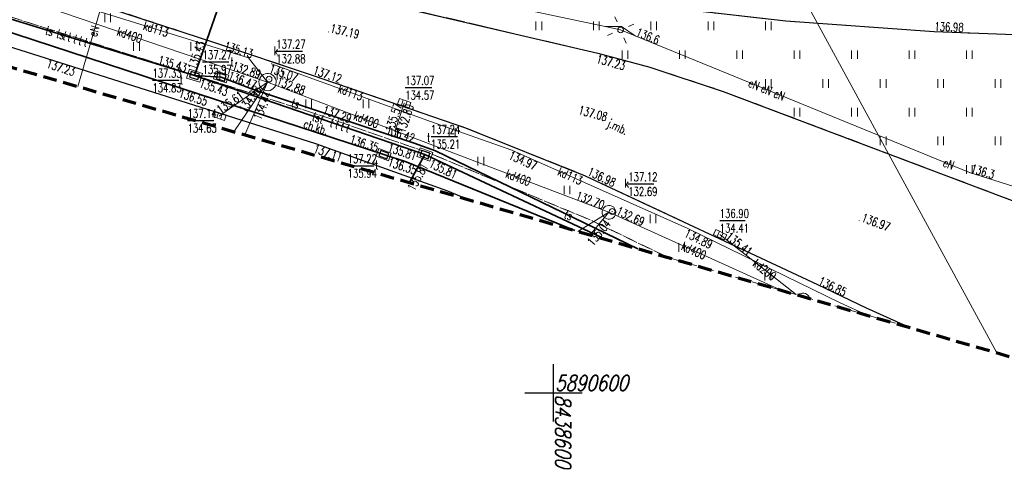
# Model space of a CAD drawing. Header units: metres. Extents: x 8438000 to 8438800, y 5890500 to 5891000.
# Tile 16 of 40: x 8438553 to 8438639, y 5890594 to 5890632. Entities that reach past the tile are written whole.
import ezdxf
from ezdxf.enums import TextEntityAlignment as Align

# ---------------------------------------------------------------- set-up
doc = ezdxf.new("R2010")
doc.units = ezdxf.units.M
doc.header["$MEASUREMENT"] = 0
for name, pattern in [('1.0_0.5', [1.5, 1, -0.5]), ('1.5_0.5', [2, 1.5, -0.5]), ('219-500', [0]), ('4', [1.8, 1.2, -0.6])]:
    doc.linetypes.add(name, pattern=pattern)
doc.layers.get('0').update_dxf_attribs({"color": 2, "linetype": 'CONTINUOUS', "lineweight": 5})
for name, color, linetype in [('219-działka ewidencyjna', 7, 'CONTINUOUS'), ('chodnik', 7, 'CONTINUOUS'), ('chodnik-Atr17', 7, 'CONTINUOUS'), ('jezdnia', 7, 'CONTINUOUS'), ('jezdnia-Atr17', 7, 'CONTINUOUS'), ('Komentarz lub etykieta na mapie', 7, 'CONTINUOUS'), ('komora podziemna', 7, 'CONTINUOUS'), ('kratka ściekowa', 7, 'CONTINUOUS'), ('krawężnik', 7, 'CONTINUOUS'), ('latarnia', 7, 'CONTINUOUS'), ('obudowa ochronna przewodu', 7, 'CONTINUOUS'), ('pikieta sztuczna', 7, 'CONTINUOUS'), ('pikieta sztuczna-Atr2', 7, 'CONTINUOUS'), ('przewód elektroenergetyczny podziemny', 7, 'CONTINUOUS'), ('przewód elektroenergetyczny podziemny-Atr1', 7, 'CONTINUOUS'), ('przewód kanalizacyjny', 7, 'CONTINUOUS'), ('przewód kanalizacyjny-Atr1', 7, 'CONTINUOUS'), ('przewód telekomunikacyjny podziemny', 7, 'CONTINUOUS'), ('przewód telekomunikacyjny podziemny-Atr1', 7, 'CONTINUOUS'), ('rzedna', 7, 'CONTINUOUS'), ('rzedna-Atr2', 7, 'CONTINUOUS'), ('rzedna-Atr3', 7, 'CONTINUOUS'), ('trawnik', 7, 'CONTINUOUS'), ('Wstawianie ramki sekcyjnej z opisem', 7, 'CONTINUOUS'), ('właz do komory lub kanału - okrągły', 7, 'CONTINUOUS'), ('właz do komory lub kanału - okrągły-Atr17', 7, 'CONTINUOUS'), ('właz do komory lub kanału - prostokątny', 7, 'CONTINUOUS'), ('właz do komory lub kanału - prostokątny-Atr17', 7, 'CONTINUOUS'), ('Zakres', 7, 'CONTINUOUS')]:
    doc.layers.add(name, color=color, linetype=linetype)
doc.styles.get("Standard").update_dxf_attribs({"font": 'simplex.shx', "width": 0.75})

# ---------------------------------------------------------------- blocks, each defined once
blk = doc.blocks.new('PW01')
at = {"linetype": 'Continuous', "lineweight": 13}
h = blk.add_hatch(color=0, dxfattribs=at)
edge = h.paths.add_edge_path()
edge.add_arc((0, 0), 0.045, 0, 360)
blk = doc.blocks.new('US05')
at = {"color": 0, "linetype": 'Continuous', "lineweight": 13}
for p, q in [((-0.525, -0.25), (-0.525, 0.25)), ((-0.525, 0.25), (-0.175, 0.25)), ((-0.175, -0.25), (-0.175, 0.25)), ((-0.175, 0.25), (0.175, 0.25)), ((0.175, -0.25), (0.175, 0.25)), ((0.175, 0.25), (0.525, 0.25)), ((0.525, -0.25), (0.525, 0.25)), ((-0.525, -0.25), (-0.175, -0.25)), ((-0.175, -0.25), (0.175, -0.25)), ((0.175, -0.25), (0.525, -0.25))]:
    blk.add_line(p, q, dxfattribs=at)
blk = doc.blocks.new('SUPWP')
at = {"color": 0, "linetype": 'Continuous'}
blk.add_lwpolyline([(-0.375, -0.25), (0.375, -0.25), (0.375, 0.25), (-0.375, 0.25)], close=True, dxfattribs=at)
blk = doc.blocks.new('US22')
at = {"color": 0, "linetype": 'Continuous', "lineweight": 13}
blk.add_circle((0, 0), 0.25, dxfattribs=at)
blk = doc.blocks.new('SM01')
at = {"color": 0, "linetype": 'Continuous', "lineweight": 13}
for p, q in [((-0.53, 0.531), (-0.883, 0.884)), ((0.531, 0.531), (0.884, 0.884)), ((-0.53, -0.53), (-0.883, -0.883)), ((0.531, -0.53), (0.884, -0.883))]:
    blk.add_line(p, q, dxfattribs=at)
blk.add_circle((0, 0), 0.25, dxfattribs=at)
blk = doc.blocks.new('TU04')
at = {"color": 0, "linetype": 'Continuous', "lineweight": 13}
for p, q in [((0, 0), (0, 0.75)), ((0.5, 0), (0.5, 0.75))]:
    blk.add_line(p, q, dxfattribs=at)
blk = doc.blocks.new('RAMKA500K')
at = {"color": 0}
for p, q in [((200, 97.5), (200, 102.5)), ((197.5, 100), (202.5, 100))]:
    blk.add_line(p, q, dxfattribs=at)

msp = doc.modelspace()

# ---------------------------------------------------------------- linework, layer by layer
at = {"layer": '219-działka ewidencyjna', "color": 3, "linetype": '219-500', "lineweight": 18, "flags": 128}
msp.add_lwpolyline([(8438606.98, 5890661.61), (8438638.62, 5890603.482)], dxfattribs=at)
at = {"layer": 'chodnik', "color": 7, "linetype": '1.0_0.5', "lineweight": 18, "flags": 128}
for points in [[(8438609.96, 5890611.782), (8438603.38, 5890614.97), (8438589.46, 5890620.75), (8438588.29, 5890621.18), (8438579.71, 5890624.15), (8438569.35, 5890627.45), (8438568.14, 5890627.84), (8438558.93, 5890630.75), (8438513.76, 5890645.07), (8438499.32, 5890649.62), (8438499.64, 5890650.22), (8438497.3, 5890650.8), (8438466.15, 5890660.55), (8438463.63, 5890661.4), (8438461.42, 5890662.29), (8438459.01, 5890663.35), (8438448.58, 5890668.1), (8438448.35, 5890667.62), (8438448.08, 5890667.06), (8438447.8, 5890666.65), (8438447.46, 5890666.34), (8438447.11, 5890666.2), (8438446.94, 5890666.15), (8438430.35, 5890671.35), (8438428.21, 5890671.97), (8438426.71, 5890672.16), (8438425.3, 5890672.29), (8438423.48, 5890672.21), (8438421.93, 5890672.15), (8438420.66, 5890672.16), (8438419.28, 5890672.34), (8438417.22, 5890672.89), (8438416.32, 5890671.94), (8438415.42, 5890670.65), (8438414.96, 5890669.54)], [(8438414.96, 5890669.54), (8438417.36, 5890669.05), (8438419.24, 5890669.06), (8438420.52, 5890669.2), (8438422.66, 5890669.58), (8438423.94, 5890669.83), (8438425.34, 5890669.88), (8438426.88, 5890669.67), (8438428.58, 5890669.31), (8438430.51, 5890668.8), (8438451.18, 5890662.22), (8438464.51, 5890657.94), (8438468.12, 5890656.79), (8438472.6, 5890655.39), (8438475.39, 5890654.5), (8438489.33, 5890650.07), (8438512.94, 5890642.68), (8438558.13, 5890628.39), (8438579.29, 5890621.68), (8438590.78, 5890617.56), (8438592.463, 5890616.85)]]:
    msp.add_lwpolyline(points, dxfattribs=at)
at = {"layer": 'jezdnia', "color": 7, "linetype": '1.5_0.5', "lineweight": 18, "flags": 128}
for points in [[(8438387.76, 5890698.558), (8438405.27, 5890693.02), (8438433.91, 5890683.95), (8438462.72, 5890674.82), (8438491.13, 5890665.85), (8438519.84, 5890656.79), (8438548.09, 5890647.87), (8438563.61, 5890643.05), (8438577.2, 5890639.46), (8438591.66, 5890636.38), (8438606.48, 5890633.92), (8438620.23, 5890632.36), (8438633.16, 5890631.43), (8438640.17, 5890631.17), (8438646.24, 5890631.04), (8438648.08, 5890630.8), (8438649.61, 5890630.24), (8438650.69, 5890629.56), (8438651.92, 5890628.57), (8438652.75, 5890627.49), (8438653.47, 5890626.11), (8438653.93, 5890624.73), (8438654.13, 5890623.22), (8438654.06, 5890621.73), (8438653.65, 5890620.17), (8438652.99, 5890618.96), (8438651.8, 5890617.43), (8438650.63, 5890616.38), (8438649.31, 5890615.62), (8438647.72, 5890615.15), (8438646.23, 5890614.96), (8438644.97, 5890615.1), (8438642.35, 5890615.84), (8438614.79, 5890626.24), (8438608.4, 5890628.34), (8438603.85, 5890629.56), (8438581.41, 5890634.83), (8438575.98, 5890636.25), (8438572.32, 5890637.4), (8438559.37, 5890641.54), (8438516.62, 5890655.13), (8438472.47, 5890669.09), (8438415.53, 5890687.06), (8438386.871, 5890695.608)], [(8438414.52, 5890664.557), (8438414.43, 5890665.09), (8438414.46, 5890667.07), (8438414.67, 5890668.56), (8438414.96, 5890669.54), (8438415.42, 5890670.65), (8438416.32, 5890671.94), (8438417.22, 5890672.89), (8438417.97, 5890673.55), (8438419.19, 5890674.28), (8438420.64, 5890674.84), (8438422.2, 5890675.23), (8438423.91, 5890675.38), (8438425.71, 5890675.41), (8438427.56, 5890675.28), (8438429.46, 5890674.92), (8438438.43, 5890672.45), (8438470.17, 5890662.47), (8438516.69, 5890647.78), (8438557.38, 5890634.79), (8438570.48, 5890630.49), (8438578.98, 5890627.66), (8438592.32, 5890623.07), (8438602.77, 5890618.9), (8438622.99, 5890609.42), (8438627.24, 5890607.38), (8438631.048, 5890605.675)], [(8438592.463, 5890616.85), (8438590.78, 5890617.56), (8438579.29, 5890621.68), (8438558.13, 5890628.39), (8438512.94, 5890642.68), (8438489.33, 5890650.07), (8438475.39, 5890654.5), (8438472.6, 5890655.39), (8438468.12, 5890656.79), (8438464.31, 5890657.72), (8438460.61, 5890658.34), (8438456.15, 5890658.74), (8438453.81, 5890658.8), (8438450.92, 5890658.65), (8438448.3, 5890658.39), (8438440.74, 5890657.53), (8438439.074, 5890657.315)]]:
    msp.add_lwpolyline(points, dxfattribs=at)
at = {"layer": 'komora podziemna', "color": 30, "linetype": 'Continuous', "lineweight": 18, "flags": 128}
for points in [[(8438569.19, 5890627.05), (8438568.04, 5890627.4), (8438568.28, 5890628.16), (8438569.42, 5890627.81)], [(8438571.49, 5890626.97), (8438570.39, 5890627.34), (8438570.61, 5890628.01), (8438571.71, 5890627.64)], [(8438584.78, 5890621.26), (8438585.87, 5890620.86), (8438585.63, 5890620.2), (8438584.54, 5890620.59)], [(8438589.23, 5890620.16), (8438588.1, 5890620.57), (8438588.37, 5890621.32), (8438589.5, 5890620.92)]]:
    msp.add_lwpolyline(points, close=True, dxfattribs=at)
at = {"layer": 'komora podziemna', "color": 34, "linetype": 'Continuous', "lineweight": 18, "flags": 128}
for points in [[(8438574.48, 5890626.62), (8438574.4, 5890626.76), (8438574.35, 5890626.91), (8438574.34, 5890627.06), (8438574.36, 5890627.22), (8438574.41, 5890627.37), (8438574.49, 5890627.5), (8438574.6, 5890627.62), (8438574.73, 5890627.71), (8438574.87, 5890627.77), (8438575.03, 5890627.8), (8438575.18, 5890627.79), (8438575.34, 5890627.76), (8438575.48, 5890627.69), (8438575.6, 5890627.6), (8438575.7, 5890627.48), (8438575.78, 5890627.34), (8438575.83, 5890627.19), (8438575.84, 5890627.04), (8438575.82, 5890626.88), (8438575.77, 5890626.73), (8438575.69, 5890626.6), (8438575.58, 5890626.48), (8438575.45, 5890626.39), (8438575.31, 5890626.33), (8438575.15, 5890626.3), (8438575, 5890626.31), (8438574.84, 5890626.34), (8438574.7, 5890626.41), (8438574.58, 5890626.5)], [(8438605.24, 5890616.15), (8438605.32, 5890616.05), (8438605.38, 5890615.94), (8438605.42, 5890615.82), (8438605.43, 5890615.7), (8438605.41, 5890615.57), (8438605.37, 5890615.46), (8438605.31, 5890615.35), (8438605.22, 5890615.26), (8438605.12, 5890615.18), (8438605, 5890615.14), (8438604.88, 5890615.11), (8438604.76, 5890615.11), (8438604.63, 5890615.14), (8438604.52, 5890615.2), (8438604.42, 5890615.27), (8438604.34, 5890615.37), (8438604.28, 5890615.48), (8438604.24, 5890615.6), (8438604.23, 5890615.72), (8438604.25, 5890615.85), (8438604.29, 5890615.96), (8438604.35, 5890616.07), (8438604.44, 5890616.16), (8438604.54, 5890616.24), (8438604.66, 5890616.28), (8438604.78, 5890616.31), (8438604.9, 5890616.31), (8438605.03, 5890616.28), (8438605.14, 5890616.22)]]:
    msp.add_lwpolyline(points, close=True, dxfattribs=at)
msp.add_lwpolyline([(8438621.322, 5890608.492), (8438621.35, 5890608.52), (8438621.45, 5890608.6), (8438621.57, 5890608.64), (8438621.69, 5890608.67), (8438621.81, 5890608.67), (8438621.94, 5890608.64), (8438622.05, 5890608.58), (8438622.15, 5890608.51), (8438622.23, 5890608.41), (8438622.29, 5890608.3), (8438622.323, 5890608.202)], dxfattribs=at)
at = {"layer": 'krawężnik', "color": 7, "linetype": 'Continuous', "lineweight": 25, "flags": 128}
for points in [[(8438386.871, 5890695.608), (8438415.53, 5890687.06), (8438472.47, 5890669.09), (8438516.62, 5890655.13), (8438559.37, 5890641.54), (8438572.32, 5890637.4), (8438575.98, 5890636.25), (8438581.41, 5890634.83), (8438603.85, 5890629.56), (8438608.4, 5890628.34), (8438614.79, 5890626.24), (8438642.35, 5890615.84)], [(8438592.463, 5890616.85), (8438590.78, 5890617.56), (8438579.29, 5890621.68), (8438558.13, 5890628.39), (8438512.94, 5890642.68), (8438489.33, 5890650.07), (8438475.39, 5890654.5), (8438472.6, 5890655.39), (8438468.12, 5890656.79), (8438464.31, 5890657.72), (8438460.61, 5890658.34), (8438456.15, 5890658.74), (8438453.81, 5890658.8), (8438450.92, 5890658.65), (8438448.3, 5890658.39), (8438440.74, 5890657.53), (8438439.074, 5890657.315)], [(8438516.69, 5890647.78), (8438557.38, 5890634.79), (8438570.48, 5890630.49), (8438578.98, 5890627.66), (8438592.32, 5890623.07), (8438602.77, 5890618.9), (8438622.99, 5890609.42), (8438627.24, 5890607.38), (8438631.048, 5890605.675)], [(8438640.17, 5890631.17), (8438633.16, 5890631.43), (8438620.23, 5890632.36), (8438606.48, 5890633.92), (8438591.66, 5890636.38), (8438577.2, 5890639.46), (8438563.61, 5890643.05), (8438548.09, 5890647.87)]]:
    msp.add_lwpolyline(points, dxfattribs=at)
at = {"layer": 'obudowa ochronna przewodu', "color": 7, "linetype": 'Continuous', "lineweight": 35, "flags": 128}
for points in [[(8438568.73, 5890627.61), (8438578.09, 5890654.53), (8438601.34, 5890649.79), (8438626.48, 5890647.17), (8438642.45, 5890646.46), (8438661.48, 5890645.84), (8438668.96, 5890645.56)], [(8438568.73, 5890627.61), (8438541.95, 5890635.85), (8438511.79, 5890645.47), (8438485.7, 5890653.67)], [(8438488.28, 5890651.84), (8438518.95, 5890642.33), (8438545.07, 5890633.87), (8438567.53, 5890626.51), (8438585.21, 5890620.73), (8438587.16, 5890620.1), (8438601.848, 5890614.132)], [(8438607.354, 5890612.537), (8438589.73, 5890621.05), (8438587.86, 5890621.72), (8438573.68, 5890626.46), (8438571.05, 5890627.49), (8438568.73, 5890627.61)], [(8438568.73, 5890627.61), (8438588.8, 5890620.74)], [(8438588.8, 5890620.74), (8438587.444, 5890618.303)], [(8438588.8, 5890620.74), (8438604.569, 5890613.344)]]:
    msp.add_lwpolyline(points, dxfattribs=at)
at = {"layer": 'przewód elektroenergetyczny podziemny', "color": 1, "linetype": 'Continuous', "lineweight": 18, "flags": 128}
for points in [[(8438558.559, 5890626.669), (8438560.44, 5890633.1), (8438563.47, 5890642.15), (8438564.27, 5890644.5), (8438567.96, 5890653.6)], [(8438547.73, 5890646.5), (8438562.37, 5890642.1), (8438576.61, 5890637.82), (8438578.17, 5890637.49), (8438590.04, 5890634.96), (8438604.49, 5890631.88), (8438605.84, 5890631.59), (8438607.1, 5890631.08), (8438636.25, 5890619.17), (8438641.68, 5890617.45), (8438642.74, 5890617.12), (8438644.08, 5890616.65), (8438647.07, 5890615.62), (8438656.99, 5890611.73), (8438660.39, 5890615.96), (8438662.07, 5890620.91), (8438661.57, 5890625.86), (8438660.8, 5890630.06), (8438648.01, 5890630.48), (8438645.43, 5890629.85)], [(8438558.559, 5890626.669), (8438560.44, 5890633.1), (8438563.47, 5890642.15), (8438576.69, 5890638.1), (8438578.17, 5890637.49), (8438590.04, 5890634.96), (8438604.49, 5890631.88), (8438605.91, 5890631.9), (8438607.1, 5890631.08), (8438636.25, 5890619.17), (8438641.68, 5890617.45)], [(8438641.68, 5890617.45), (8438636.25, 5890619.17), (8438607.1, 5890631.08), (8438605.91, 5890631.9), (8438604.49, 5890631.88), (8438590.04, 5890634.96), (8438578.17, 5890637.49), (8438576.69, 5890638.1), (8438563.47, 5890642.15), (8438560.44, 5890633.1), (8438558.559, 5890626.669)]]:
    msp.add_lwpolyline(points, dxfattribs=at)
at = {"layer": 'przewód kanalizacyjny', "color": 34, "linetype": 'Continuous', "lineweight": 18, "flags": 128}
for points in [[(8438528.75, 5890643.66), (8438545.93, 5890638), (8438559.83, 5890633.38), (8438573.43, 5890629.17), (8438575.09, 5890627.05)], [(8438552.87, 5890634.62), (8438575.09, 5890627.05)], [(8438575.44, 5890628.65), (8438589.68, 5890623.47), (8438596.37, 5890621.13), (8438611.69, 5890614.31), (8438624.96, 5890607.82), (8438627.266, 5890606.77)], [(8438575.09, 5890627.05), (8438570.9, 5890624.11)], [(8438575.09, 5890627.05), (8438572.157, 5890622.731)], [(8438575.09, 5890627.05), (8438573.1, 5890622.458)], [(8438575.09, 5890627.05), (8438586.2, 5890622.81), (8438604.83, 5890615.71)], [(8438586.2, 5890622.81), (8438587, 5890625.21)], [(8438604.83, 5890615.71), (8438602.132, 5890614.049)], [(8438604.83, 5890615.71), (8438603.204, 5890613.739)], [(8438604.83, 5890615.71), (8438619.885, 5890608.908)], [(8438621.135, 5890608.546), (8438614.51, 5890613.76)]]:
    msp.add_lwpolyline(points, dxfattribs=at)
at = {"layer": 'przewód telekomunikacyjny podziemny', "color": 30, "linetype": 'Continuous', "lineweight": 18, "flags": 128}
for points in [[(8438668.96, 5890645.56), (8438661.48, 5890645.84), (8438642.45, 5890646.46), (8438626.48, 5890647.17), (8438601.34, 5890649.79), (8438578.09, 5890654.53), (8438568.73, 5890627.61), (8438541.95, 5890635.85), (8438511.79, 5890645.47), (8438485.7, 5890653.67), (8438498.42, 5890690.23)], [(8438668.96, 5890645.56), (8438661.48, 5890645.84), (8438642.45, 5890646.46), (8438626.48, 5890647.17), (8438601.34, 5890649.79), (8438578.09, 5890654.53), (8438568.73, 5890627.61), (8438541.95, 5890635.85), (8438511.79, 5890645.47), (8438485.7, 5890653.67), (8438454.62, 5890663.47)], [(8438454.62, 5890663.47), (8438485.7, 5890653.67), (8438511.79, 5890645.47), (8438541.95, 5890635.85), (8438568.73, 5890627.61), (8438588.8, 5890620.74), (8438604.569, 5890613.344)], [(8438454.62, 5890663.47), (8438485.7, 5890653.67), (8438511.79, 5890645.47), (8438541.95, 5890635.85), (8438568.73, 5890627.61), (8438571.05, 5890627.49)], [(8438454.62, 5890663.47), (8438485.7, 5890653.67), (8438511.79, 5890645.47), (8438541.95, 5890635.85), (8438568.73, 5890627.61), (8438588.8, 5890620.74), (8438587.444, 5890618.303)], [(8438454.62, 5890663.47), (8438485.7, 5890653.67), (8438511.79, 5890645.47), (8438541.95, 5890635.85), (8438568.73, 5890627.61), (8438588.8, 5890620.74), (8438587.444, 5890618.303)], [(8438454.62, 5890663.47), (8438485.7, 5890653.67), (8438511.79, 5890645.47), (8438541.95, 5890635.85), (8438568.73, 5890627.61), (8438588.8, 5890620.74), (8438587.444, 5890618.303)], [(8438668.96, 5890645.56), (8438661.48, 5890645.84), (8438642.45, 5890646.46), (8438626.48, 5890647.17), (8438601.34, 5890649.79), (8438578.09, 5890654.53), (8438568.73, 5890627.61), (8438588.8, 5890620.74), (8438604.569, 5890613.344)], [(8438668.96, 5890645.56), (8438661.48, 5890645.84), (8438642.45, 5890646.46), (8438626.48, 5890647.17), (8438601.34, 5890649.79), (8438578.09, 5890654.53), (8438568.73, 5890627.61), (8438571.05, 5890627.49)], [(8438604.569, 5890613.344), (8438588.8, 5890620.74), (8438568.73, 5890627.61), (8438571.05, 5890627.49)], [(8438607.354, 5890612.537), (8438589.73, 5890621.05), (8438587.86, 5890621.72), (8438573.68, 5890626.46), (8438571.05, 5890627.49)]]:
    msp.add_lwpolyline(points, dxfattribs=at)
at = {"layer": 'rzedna-Atr2', "color": 7, "flags": 128}
for points in [[(8438575.85, 5890629.74), (8438578.137, 5890629.74)], [(8438569.43, 5890628.81), (8438571.717, 5890628.81)], [(8438565.06, 5890627.21), (8438567.368, 5890627.21)], [(8438587.08, 5890626.58), (8438589.393, 5890626.58)], [(8438568.12, 5890623.7), (8438570.403, 5890623.7)], [(8438589.33, 5890622.32), (8438591.638, 5890622.32)], [(8438582.07, 5890619.77), (8438584.353, 5890619.77)], [(8438606.51, 5890618.18), (8438608.742, 5890618.18)], [(8438614.48, 5890615), (8438616.708, 5890615)]]:
    msp.add_lwpolyline(points, dxfattribs=at)
at = {"layer": 'trawnik', "color": 7, "linetype": '1.0_0.5', "lineweight": 18, "flags": 128}
for points in [[(8438405.27, 5890693.02), (8438433.91, 5890683.95), (8438462.72, 5890674.82), (8438491.13, 5890665.85), (8438519.84, 5890656.79), (8438548.09, 5890647.87), (8438563.61, 5890643.05), (8438577.2, 5890639.46), (8438591.66, 5890636.38), (8438606.48, 5890633.92), (8438620.23, 5890632.36), (8438633.16, 5890631.43), (8438640.17, 5890631.17), (8438646.24, 5890631.04), (8438648.08, 5890630.8), (8438649.61, 5890630.24), (8438650.69, 5890629.56), (8438651.92, 5890628.57), (8438652.75, 5890627.49), (8438653.47, 5890626.11), (8438653.93, 5890624.73), (8438654.13, 5890623.22), (8438654.06, 5890621.73), (8438653.65, 5890620.17), (8438652.99, 5890618.96), (8438651.8, 5890617.43), (8438650.63, 5890616.38), (8438649.31, 5890615.62), (8438647.72, 5890615.15), (8438646.23, 5890614.96), (8438644.97, 5890615.1), (8438642.35, 5890615.84), (8438614.79, 5890626.24), (8438608.4, 5890628.34), (8438603.85, 5890629.56), (8438581.41, 5890634.83), (8438575.98, 5890636.25), (8438572.32, 5890637.4), (8438559.37, 5890641.54), (8438516.62, 5890655.13), (8438472.47, 5890669.09), (8438415.53, 5890687.06), (8438386.87, 5890695.61), (8438387.76, 5890698.56)], [(8438502.21, 5890649.73), (8438504.9, 5890649.42), (8438512.85, 5890648.73), (8438514.46, 5890648.42), (8438516.69, 5890647.78), (8438557.38, 5890634.79), (8438570.48, 5890630.49), (8438578.98, 5890627.66), (8438592.32, 5890623.07), (8438602.77, 5890618.9), (8438622.99, 5890609.42), (8438627.24, 5890607.38), (8438631.05, 5890605.68), (8438609.96, 5890611.78), (8438603.38, 5890614.97), (8438589.46, 5890620.75), (8438588.29, 5890621.18), (8438579.71, 5890624.15), (8438569.35, 5890627.45), (8438568.14, 5890627.84), (8438558.93, 5890630.75), (8438513.76, 5890645.07), (8438499.32, 5890649.62), (8438499.64, 5890650.22)]]:
    msp.add_lwpolyline(points, close=True, dxfattribs=at)
at = {"layer": 'Zakres', "color": 3, "linetype": '4', "lineweight": 70, "flags": 128}
msp.add_lwpolyline([(8438508.15, 5890636.94), (8438534.87, 5890634.2), (8438548.23, 5890629.66), (8438683.24, 5890590.56), (8438683.52, 5890590.48), (8438684.45, 5890590.26), (8438684.73, 5890590.2), (8438696.09, 5890588.65), (8438696.67, 5890588.63), (8438698.57, 5890588.74), (8438699.14, 5890588.82), (8438710.25, 5890591.65), (8438710.79, 5890591.84), (8438712.52, 5890592.66), (8438713.02, 5890592.95), (8438722.26, 5890599.73), (8438722.48, 5890599.91), (8438723.2, 5890600.55), (8438723.4, 5890600.75), (8438740.33, 5890619.09), (8438740.54, 5890619.35), (8438741.19, 5890620.23), (8438741.37, 5890620.51), (8438747.94, 5890631.84), (8438748.21, 5890632.44), (8438748.87, 5890634.52), (8438748.99, 5890635.17), (8438750.11, 5890648.22), (8438750.12, 5890648.55), (8438750.09, 5890649.64), (8438750.07, 5890649.97), (8438745.48, 5890683.84), (8438745.46, 5890683.96), (8438745.39, 5890684.36), (8438745.36, 5890684.48), (8438744.33, 5890689.19), (8438744.31, 5890689.3), (8438744.2, 5890689.69), (8438744.17, 5890689.81), (8438725.48, 5890751.19), (8438725.37, 5890751.49), (8438724.95, 5890752.48), (8438724.81, 5890752.77), (8438718.55, 5890763.94), (8438718.18, 5890764.46), (8438716.76, 5890766.06), (8438716.28, 5890766.49), (8438705.94, 5890774.04), (8438705.38, 5890774.36), (8438703.43, 5890775.22), (8438702.81, 5890775.41), (8438690.26, 5890777.96), (8438689.62, 5890778.02), (8438687.49, 5890777.98), (8438686.85, 5890777.91), (8438674.38, 5890774.98), (8438674.07, 5890774.89), (8438673.06, 5890774.54), (8438672.76, 5890774.42), (8438548.58, 5890715.16), (8438548.23, 5890714.95), (8438547.09, 5890714.2), (8438404.79, 5890755.12), (8438380.54, 5890674.58)], close=True, dxfattribs=at)

# ---------------------------------------------------------------- block references
at = {"layer": 'kratka ściekowa', "color": 34, "linetype": 'Continuous', "lineweight": 18}
for p, rotation in [((8438587, 5890625.21), 341.4640000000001), ((8438570.9, 5890624.11), 342.216), ((8438614.51, 5890613.76), 333.755)]:
    msp.add_blockref('US05', p, dxfattribs=dict(at, rotation=rotation))
at = {"layer": 'latarnia', "color": 7, "linetype": 'Continuous', "lineweight": 18, "rotation": 338.126}
msp.add_blockref('SM01', (8438605.84, 5890631.59), dxfattribs=at)
at = {"layer": 'pikieta sztuczna', "color": 7, "linetype": 'Continuous', "lineweight": 13}
for p in [(8438580.4, 5890631.41), (8438633.16, 5890631.43), (8438603.85, 5890629.56), (8438558.13, 5890628.39), (8438578.98, 5890627.66), (8438579.71, 5890624.15), (8438604.27, 5890623.68), (8438579.28, 5890621.68), (8438602.77, 5890618.9), (8438626.62, 5890614.98), (8438622.99, 5890609.42)]:
    msp.add_blockref('PW01', p, dxfattribs=at)
at = {"layer": 'rzedna', "color": 1, "linetype": 'Continuous', "lineweight": 18}
for p in [(8438607.1, 5890631.08), (8438636.25, 5890619.17)]:
    msp.add_blockref('PW01', p, dxfattribs=at)
at = {"layer": 'rzedna', "color": 34, "linetype": 'Continuous', "lineweight": 18}
for p in [(8438573.43, 5890629.17), (8438575.44, 5890628.65), (8438574.63, 5890627.64), (8438587, 5890625.21), (8438571.16, 5890624.28), (8438586.92, 5890624.96), (8438570.9, 5890624.11), (8438586.2, 5890622.81), (8438596.37, 5890621.13), (8438611.69, 5890614.31), (8438614.51, 5890613.76), (8438614.94, 5890613.42)]:
    msp.add_blockref('PW01', p, dxfattribs=at)
at = {"layer": 'rzedna', "color": 30, "linetype": 'Continuous', "lineweight": 18}
for p in [(8438568.16, 5890627.79), (8438568.86, 5890627.99), (8438569.31, 5890627.41), (8438569.35, 5890627.58), (8438570.45, 5890627.52), (8438571.59, 5890627.28), (8438584.65, 5890620.91), (8438588.23, 5890620.93), (8438585.76, 5890620.55), (8438588.6, 5890620.39), (8438589.35, 5890620.48)]:
    msp.add_blockref('PW01', p, dxfattribs=at)
at = {"layer": 'rzedna', "color": 7, "linetype": 'Continuous', "lineweight": 18}
for p in [(8438568.73, 5890627.61), (8438571.05, 5890627.49), (8438575.22, 5890627.31), (8438585.21, 5890620.73), (8438588.8, 5890620.74), (8438605.11, 5890615.78)]:
    msp.add_blockref('PW01', p, dxfattribs=at)
at = {"layer": 'rzedna', "color": 32, "linetype": 'Continuous', "lineweight": 18}
for p in [(8438574.38, 5890627.28), (8438575.79, 5890626.79), (8438574.47, 5890626.61), (8438574.67, 5890626.42), (8438574.81, 5890626.36), (8438604.26, 5890615.92), (8438604.32, 5890615.39), (8438604.46, 5890615.24), (8438605.36, 5890615.46)]:
    msp.add_blockref('PW01', p, dxfattribs=at)
at = {"layer": 'rzedna', "color": 7, "linetype": 'Continuous', "lineweight": 35}
for p in [(8438567.53, 5890626.51), (8438573.68, 5890626.46), (8438587.86, 5890621.72), (8438587.16, 5890620.1)]:
    msp.add_blockref('PW01', p, dxfattribs=at)
at = {"layer": 'trawnik', "color": 7, "linetype": 'Continuous', "lineweight": 18}
for p in [(8438560.919, 5890632.279), (8438598.469, 5890631.559), (8438603.469, 5890631.559), (8438608.469, 5890631.559), (8438613.469, 5890631.559), (8438618.469, 5890631.559), (8438563.419, 5890629.779), (8438568.419, 5890629.779), (8438605.969, 5890629.059), (8438610.969, 5890629.059), (8438615.969, 5890629.059), (8438620.969, 5890629.059), (8438625.969, 5890629.059), (8438630.969, 5890629.059), (8438635.969, 5890629.059), (8438570.919, 5890627.279), (8438575.919, 5890627.279), (8438618.469, 5890626.559), (8438623.469, 5890626.559), (8438628.469, 5890626.559), (8438633.469, 5890626.559), (8438638.469, 5890626.559), (8438578.419, 5890624.779), (8438583.419, 5890624.779), (8438620.969, 5890624.059), (8438625.969, 5890624.059), (8438630.969, 5890624.059), (8438635.969, 5890624.059), (8438585.919, 5890622.279), (8438590.919, 5890622.279), (8438628.469, 5890621.559), (8438633.469, 5890621.559), (8438638.469, 5890621.559), (8438593.419, 5890619.779), (8438635.969, 5890619.059), (8438600.919, 5890617.279), (8438608.419, 5890614.779), (8438610.919, 5890612.279), (8438618.419, 5890609.779)]:
    msp.add_blockref('TU04', p, dxfattribs=at)
at = {"layer": 'Wstawianie ramki sekcyjnej z opisem', "color": 7, "linetype": 'Continuous', "lineweight": 13}
msp.add_blockref('RAMKA500K', (8438400, 5890500), dxfattribs=at)
at = {"layer": 'właz do komory lub kanału - okrągły', "color": 7, "linetype": 'Continuous', "lineweight": 18}
for p in [(8438575.22, 5890627.31), (8438605.11, 5890615.78)]:
    msp.add_blockref('US22', p, dxfattribs=at)
at = {"layer": 'właz do komory lub kanału - prostokątny', "color": 7, "linetype": 'Continuous', "lineweight": 18}
for p, rotation in [((8438568.73, 5890627.61), 342.758), ((8438571.05, 5890627.49), 341.878), ((8438585.21, 5890620.73), 339.676), ((8438588.8, 5890620.74), 340.665)]:
    msp.add_blockref('SUPWP', p, dxfattribs=dict(at, rotation=rotation))

# ---------------------------------------------------------------- texts
at = {"layer": 'chodnik-Atr17', "color": 7, "width": 0.72}
msp.add_text('ch.kb.', height=0.75, rotation=342.406, dxfattribs=at).set_placement((8438578.16, 5890623.09))
msp.add_text('ch.kb.', height=0.75, rotation=342.406, dxfattribs=at).set_placement((8438578.16, 5890623.09))
msp.add_text('ch.kb.', height=0.75, rotation=342.406, dxfattribs=at).set_placement((8438578.16, 5890623.09))
at = {"layer": 'jezdnia-Atr17', "color": 7, "width": 0.72}
msp.add_text('j.mb.', height=0.75, rotation=334.881, dxfattribs=at).set_placement((8438604.61, 5890623.2))
msp.add_text('j.mb.', height=0.75, rotation=334.881, dxfattribs=at).set_placement((8438604.61, 5890623.2))
msp.add_text('j.mb.', height=0.75, rotation=334.881, dxfattribs=at).set_placement((8438604.61, 5890623.2))
msp.add_text('j.mb.', height=0.75, rotation=334.881, dxfattribs=at).set_placement((8438604.61, 5890623.2))
msp.add_text('j.mb.', height=0.75, rotation=334.881, dxfattribs=at).set_placement((8438604.61, 5890623.2))
msp.add_text('j.mb.', height=0.75, rotation=334.881, dxfattribs=at).set_placement((8438604.61, 5890623.2))
msp.add_text('j.mb.', height=0.75, rotation=334.881, dxfattribs=at).set_placement((8438604.61, 5890623.2))
msp.add_text('j.mb.', height=0.75, rotation=334.881, dxfattribs=at).set_placement((8438604.61, 5890623.2))
msp.add_text('j.mb.', height=0.75, rotation=334.881, dxfattribs=at).set_placement((8438604.61, 5890623.2))
msp.add_text('j.mb.', height=0.75, rotation=334.881, dxfattribs=at).set_placement((8438604.61, 5890623.2))
msp.add_text('j.mb.', height=0.75, rotation=334.881, dxfattribs=at).set_placement((8438604.61, 5890623.2))
msp.add_text('j.mb.', height=0.75, rotation=334.881, dxfattribs=at).set_placement((8438604.61, 5890623.2))
at = {"layer": 'Komentarz lub etykieta na mapie', "color": 7, "linetype": 'Continuous', "lineweight": 25, "oblique": 15, "width": 0.79}
msp.add_text('5890600', height=1.34, dxfattribs=at).set_placement((8438600.13, 5890600.18))
msp.add_text('8438600', height=1.34, rotation=270.024, dxfattribs=at).set_placement((8438600.17, 5890599.83))
at = {"layer": 'pikieta sztuczna-Atr2', "color": 7, "width": 0.72}
for s, rotation, p in [('137.19', 346.783, (8438580.5, 5890631.4)), ('136.98', 357.876, (8438633.17, 5890631.52)), ('137.23', 344.99, (8438603.68, 5890628.74)), ('137.23', 342.452, (8438555.76, 5890628.33)), ('137.12', 341.012, (8438578.99, 5890627.77)), ('137.29', 340.906, (8438579.83, 5890624.3)), ('137.08', 344.99, (8438602.11, 5890624.29)), ('137.11', 340.273, (8438579.02, 5890620.95)), ('136.98', 334.881, (8438602.89, 5890618.98)), ('136.97', 339.325, (8438626.77, 5890614.94)), ('136.85', 334.359, (8438623, 5890609.46))]:
    msp.add_text(s, height=0.75, rotation=rotation, dxfattribs=at).set_placement(p)
at = {"layer": 'przewód elektroenergetyczny podziemny-Atr1', "color": 1, "width": 0.72}
for rotation, p in [(73.7, (8438559.84, 5890631.04)), (337.776, (8438617.04, 5890627.02)), (337.776, (8438618.14, 5890626.57)), (337.776, (8438619.25, 5890626.11)), (337.776, (8438634, 5890620.09))]:
    msp.add_text('eN', height=0.75, rotation=rotation, dxfattribs=at).set_placement(p, align=Align.MIDDLE_LEFT)
at = {"layer": 'przewód kanalizacyjny-Atr1', "color": 34, "width": 0.72}
for s, rotation, p in [('kd113', 342.799, (8438564.31, 5890631.99)), ('kd400', 341.187, (8438562.02, 5890631.5)), ('kd113', 340.01, (8438581.28, 5890626.53)), ('kd400', 339.111, (8438582.66, 5890624.16)), ('kd400', 339.138, (8438595.89, 5890619.12)), ('kd113', 336.002, (8438600.44, 5890619.32)), ('kd400', 335.686, (8438611.21, 5890612.83)), ('kd200', 321.797, (8438617.51, 5890611.4))]:
    msp.add_text(s, height=0.75, rotation=rotation, dxfattribs=at).set_placement(p, align=Align.MIDDLE_LEFT)
at = {"layer": 'przewód telekomunikacyjny podziemny-Atr1', "color": 30, "width": 0.72}
for s, rotation, p in [('ts', 342.897, (8438555.78, 5890631.59)), ('ts', 342.897, (8438556.74, 5890631.3)), ('t', 342.897, (8438557.29, 5890631.13)), ('t', 342.897, (8438557.71, 5890631)), ('t', 342.897, (8438558.21, 5890630.85)), ('t', 342.897, (8438558.67, 5890630.7)), ('ts', 341.516, (8438577.21, 5890625.28)), ('ts', 341.104, (8438579.02, 5890624.09)), ('t', 341.104, (8438579.69, 5890623.86)), ('t', 341.104, (8438580.58, 5890623.56)), ('t', 341.104, (8438581.04, 5890623.4)), ('t', 341.104, (8438581.51, 5890623.24)), ('ts', 334.218, (8438601.02, 5890615.6))]:
    msp.add_text(s, height=0.75, rotation=rotation, dxfattribs=at).set_placement(p, align=Align.MIDDLE_LEFT)
for rotation, p in [(342.897, (8438559.4, 5890630.48)), (341.104, (8438582.23, 5890622.99))]:
    msp.add_text('t', height=0.75, rotation=rotation, dxfattribs=at).set_placement(p, align=Align.MIDDLE_RIGHT)
at = {"layer": 'rzedna-Atr2', "color": 7, "width": 0.72}
for s, rotation, p in [('136.6', 337.776, (8438607.11, 5890631.1)), ('135.43', 70.827, (8438568.84, 5890628.05)), ('135.13', 342.799, (8438571.25, 5890629.88)), ('135.07', 340.01, (8438575.16, 5890627.92)), ('136.47', 338.613, (8438571.58, 5890627.32)), ('132.88', 339.111, (8438575.81, 5890626.83)), ('135.61', 35.056, (8438570.99, 5890624.24)), ('134.97', 336.002, (8438596.02, 5890620.39)), ('136.3', 343.427, (8438636.29, 5890619.2)), ('132.69', 335.686, (8438605.4, 5890615.54)), ('134.89', 333.938, (8438611.33, 5890613.62)), ('135.41', 321.797, (8438614.94, 5890613.46))]:
    msp.add_text(s, height=0.75, rotation=rotation, dxfattribs=at).set_placement(p)
for s, p in [('137.27', (8438575.85, 5890629.748)), ('137.27', (8438569.43, 5890628.817)), ('137.33', (8438565.06, 5890627.218)), ('137.07', (8438587.08, 5890626.588)), ('137.14', (8438568.12, 5890623.708)), ('137.24', (8438589.33, 5890622.328)), ('137.22', (8438582.07, 5890619.777)), ('137.12', (8438606.51, 5890618.188)), ('136.90', (8438614.48, 5890615.008))]:
    msp.add_text(s, height=0.75, dxfattribs=at).set_placement(p, align=Align.BOTTOM_LEFT)
for s, rotation, p in [('135.43', 342.897, (8438567.91, 5890627.9)), ('132.89', 341.187, (8438574.34, 5890627.33)), ('134.98', 55.822, (8438574.58, 5890626.41)), ('135.57', 71.565, (8438586.83, 5890625.05)), ('136.42', 341.517, (8438587.76, 5890621.76)), ('136.35', 341.896, (8438584.6, 5890620.96)), ('132.70', 339.138, (8438604.26, 5890615.96))]:
    msp.add_text(s, height=0.75, rotation=rotation, dxfattribs=at).set_placement(p, align=Align.RIGHT)
for s, rotation, p in [('135.43', 341.104, (8438569.32, 5890627.35)), ('136.55', 341.896, (8438567.53, 5890626.47)), ('132.80', 71.565, (8438586.33, 5890622.8)), ('136.35', 342.095, (8438585.74, 5890620.48)), ('135.81', 334.871, (8438589.39, 5890620.36))]:
    msp.add_text(s, height=0.75, rotation=rotation, dxfattribs=at).set_placement(p, align=Align.TOP_LEFT)
for s, rotation, p in [('134.44', 66.57, (8438574.82, 5890626.31)), ('135.81', 341.104, (8438588.15, 5890620.92)), ('135.81', 60.872, (8438588.46, 5890620.08)), ('135.04', 50.469, (8438604.47, 5890615.16))]:
    msp.add_text(s, height=0.75, rotation=rotation, dxfattribs=at).set_placement(p, align=Align.TOP_RIGHT)
at = {"layer": 'rzedna-Atr3', "color": 7, "width": 0.72}
for s, p in [('132.88', (8438575.85, 5890628.473)), ('135.97', (8438569.43, 5890627.542)), ('134.83', (8438565.06, 5890625.942)), ('134.57', (8438587.08, 5890625.312)), ('134.63', (8438568.12, 5890622.433)), ('135.21', (8438589.33, 5890621.053)), ('135.94', (8438582.07, 5890618.502)), ('132.69', (8438606.51, 5890616.912)), ('134.41', (8438614.48, 5890613.732))]:
    msp.add_text(s, height=0.75, dxfattribs=at).set_placement(p, align=Align.BOTTOM_LEFT)
at = {"layer": 'właz do komory lub kanału - okrągły-Atr17', "color": 7, "width": 0.72}
for p in [(8438575.62, 5890629.4), (8438606.18, 5890617.87)]:
    msp.add_text('k', height=0.75, dxfattribs=at).set_placement(p)
at = {"layer": 'właz do komory lub kanału - prostokątny-Atr17', "color": 7, "width": 0.72}
for p in [(8438571.86, 5890628.44), (8438567.45, 5890626.88), (8438588.98, 5890621.85), (8438584.45, 5890619.46)]:
    msp.add_text('t', height=0.75, dxfattribs=at).set_placement(p)

doc.saveas('drawing.dxf')
